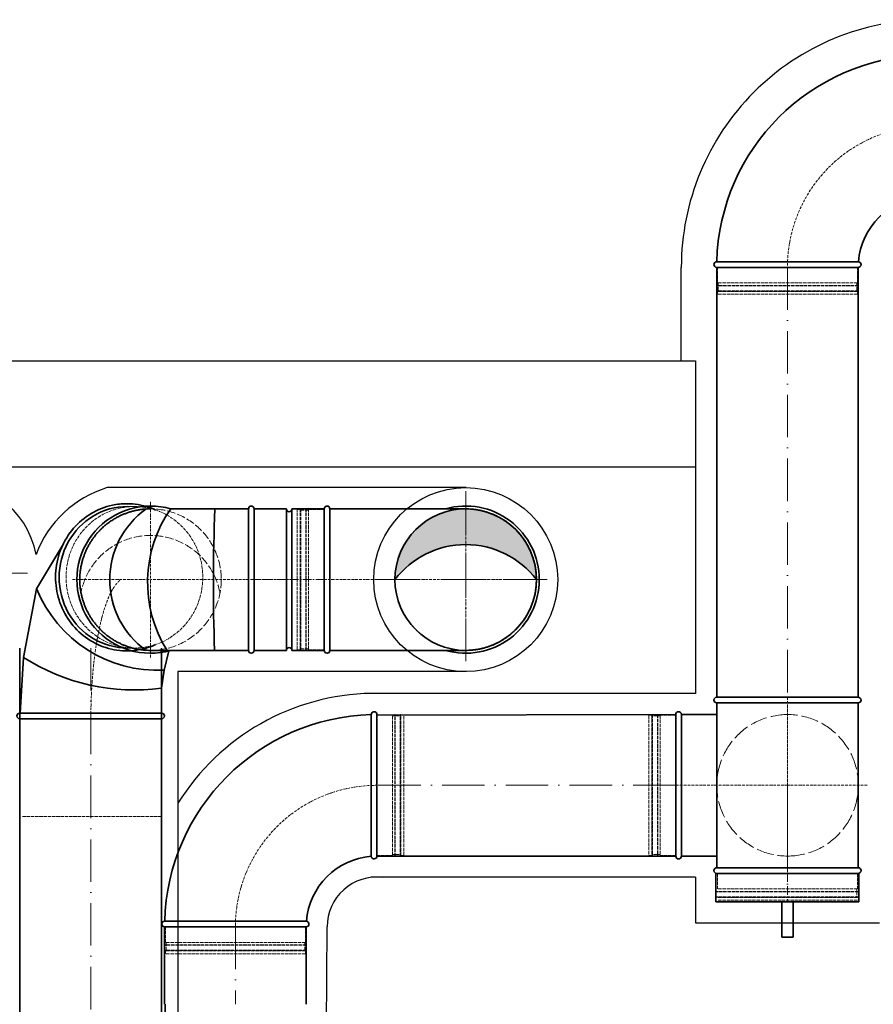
# Model space of a CAD drawing. Header units: millimetres. Extents: x 7400 to 85045, y 24168 to 123018.
# Tile 77 of 79: x 70875 to 72082, y 110037 to 111429. Entities that reach past the tile are written whole.
import ezdxf

# ---------------------------------------------------------------- set-up
doc = ezdxf.new("R2010")
doc.units = ezdxf.units.MM
doc.linetypes.add('ACAD_ISO02W100', pattern=[15, 12, -3])
doc.linetypes.add('ACAD_ISO10W100', pattern=[18, 12, -3, 0, -3])
for name, color, linetype, lineweight in [('VZT_01 SUP (PŘÍVOD) - OBRYS', 5, 'Continuous', 35), ('VZT_02 SUP (PŘÍVOD) - OSA', 5, 'ACAD_ISO10W100', 5), ('VZT_04 SUP (PŘÍVOD) - SKRYTÉ', 5, 'ACAD_ISO02W100', 5), ('VZT_06 ETA (ODVOD) - OSA', 6, 'ACAD_ISO10W100', 5), ('VZT_0D EHA (VÝFUK)', 14, 'Continuous', 35), ('VZT_13 EHA (VÝFUK) - OBRYS', 14, 'Continuous', 35), ('VZT_14 EHA (VÝFUK) - OSA', 14, 'ACAD_ISO10W100', 5), ('VZT_16 EHA (VÝFUK) - SKRYTÉ', 14, 'ACAD_ISO02W100', 5)]:
    doc.layers.add(name, color=color, linetype=linetype, lineweight=lineweight)
doc.layers.add('VZT_03 SUP (PŘÍVOD) - NETISK', color=8, linetype='ACAD_ISO02W100', lineweight=5, plot=False)
doc.layers.add('VZT_15 EHA (VÝFUK) - NETISK', color=8, linetype='ACAD_ISO02W100', lineweight=5, plot=False)
doc.layers.add('VZT_IZOLACE - TEPELNÁ', color=6, linetype='IZOLACE TEPELNA')
doc.styles.get("Standard").update_dxf_attribs({"font": 'arial.ttf'})
doc.linetypes.add('IZOLACE TEPELNA', pattern='A,12.7,-1.5,["T",Standard,S=2.54,R=0,X=0,Y=-1.27],-3', length=17.2)

msp = doc.modelspace()

# ---------------------------------------------------------------- hatches: boundary and pattern name
at = {"layer": 'VZT_01 SUP (PŘÍVOD) - OBRYS'}
h = msp.add_hatch(color=256, dxfattribs=at)
h.dxf.hatch_style = 1
h.paths.add_polyline_path([(71405.7, 110637.5, -0.233094), (71505.2, 110687), (71505.1, 110737.5, 0.412533)])
h.paths.add_polyline_path([(71505.7, 110737.5, 0.001435), (71505.1, 110737.5), (71505.2, 110687, -0.235167), (71605.7, 110637.5, 0.414214)])

# ---------------------------------------------------------------- linework, layer by layer
at = {"color": 8}
for p, q in [((70002.5, 110946.8), (71830.4, 110946.8)), ((69816.4, 110796.8), (71830.4, 110796.8))]:
    msp.add_line(p, q, dxfattribs=at)
at = {"layer": 'VZT_01 SUP (PŘÍVOD) - OBRYS'}
for p, q in [((71198.7, 110737.5), (71088.8, 110737.5)), ((71198.7, 110537.5), (71198.7, 110737.5)), ((71206.7, 110537.5), (71206.7, 110737.5)), ((71206.7, 110737.5), (71206.7, 110537.5)), ((71252.2, 110737.5), (71206.7, 110737.5)), ((71252.2, 110737.5), (71252.2, 110537.5)), ((71260.2, 110737.5), (71260.2, 110537.5)), ((71305.7, 110737.5), (71260.2, 110737.5)), ((71305.7, 110737.5), (71305.7, 110537.5)), ((71305.7, 110737.5), (71305.7, 110637.5)), ((71313.7, 110537.5), (71313.7, 110737.5)), ((71505.6, 110737.5), (71313.7, 110737.5)), ((70899.2, 110624.7), (70937.2, 110688.3)), ((71305.7, 110637.5), (71305.7, 110537.5)), ((70880.9, 110527.5), (70899.2, 110624.7)), ((71060.4, 110537.5), (71198.7, 110537.5)), ((71079.6, 110509.5), (71086, 110536.7)), ((71252.2, 110537.5), (71206.7, 110537.5)), ((71305.7, 110537.5), (71260.2, 110537.5)), ((71313.7, 110537.5), (71505.6, 110537.5)), ((70875.9, 110448.8), (70880.9, 110527.5)), ((71079.6, 110509.5), (71076, 110484.3)), ((71076, 110484.3), (71076, 110448.8)), ((71075.9, 110440.8), (70875.4, 110440.8))]:
    msp.add_line(p, q, dxfattribs=at)
for points in [[(70875.7, 109440.2), (70875.7, 110540.7)], [(71075.7, 109440.2), (71075.7, 110540.7)]]:
    msp.add_lwpolyline(points, dxfattribs=at)
msp.add_circle((71505.7, 110637.5), 100, dxfattribs=at)
for centre, radius, start, end in [((71060.2, 110637.5), 104, 90, 285.9424), ((71125.7, 110637.4), 123.1, 125.7699, 234.2301), ((71237.7, 110633.6), 181.6, 145.0996, 211.9552), ((71060.2, 110637.5), 104, 74.0576, 90), ((73700, 110630.9), 2550.9, 177.6053, 182.0986), ((71202.7, 110737.5), 4, 0, 180), ((71256.2, 110737.5), 4, 180, 0), ((71309.7, 110737.5), 4, 0, 180), ((71505.7, 110637.5), 104, 0, 105.9424), ((71505.7, 110561.3), 125.7, 37.2907, 142.7093), ((71505.7, 110637.5), 104, 254.0576, 0), ((71070.3, 110693.7), 184.4, 201.959, 272.8984), ((71202.7, 110537.5), 4, 180, 0), ((71256.2, 110537.5), 4, 0, 180), ((71309.7, 110537.5), 4, 180, 0), ((71036.9, 110769.9), 288.3, 237.2386, 277.784), ((70875.4, 110444.8), 4, 90.6817, 270), ((71075.9, 110444.8), 4, 270, 89.3183)]:
    msp.add_arc(centre, radius, start, end, dxfattribs=at)
at = {"layer": 'VZT_01 SUP (PŘÍVOD) - OBRYS', "extrusion": (-1.83902e-16, 1.34461e-31, -1)}
msp.add_ellipse((71027.7, 110640.8), major_axis=(0, -100), ratio=0.965926, start_param=0, end_param=3.141593, dxfattribs=at)
at = {"layer": 'VZT_01 SUP (PŘÍVOD) - OBRYS'}
for points, knots in [([(71067.3, 110545.7), (71062.6, 110543.5), (71057.7, 110541.7), (71042.3, 110537.5), (71031.5, 110536.3), (71010.1, 110537.6), (70999.5, 110540.1), (70979.6, 110548.2), (70970.3, 110554), (70953.8, 110568.2), (70946.7, 110576.7), (70935.4, 110595.6), (70931.3, 110606), (70926.3, 110627.5), (70925.5, 110638.8), (70927.4, 110660.9), (70930, 110671.8), (70938.5, 110692.2), (70944.4, 110701.7), (70958.7, 110718.3), (70967.1, 110725.4), (70985.7, 110736.4), (70995.9, 110740.4), (71013, 110744.1), (71019.8, 110744.8), (71026.7, 110744.8)], [2.725965, 2.725965, 2.725965, 2.725965, 2.880579, 2.880579, 3.199845, 3.199845, 3.518988, 3.518988, 3.838387, 3.838387, 4.158282, 4.158282, 4.478673, 4.478673, 4.799386, 4.799386, 5.120161, 5.120161, 5.440728, 5.440728, 5.760862, 5.760862, 6.080471, 6.080471, 6.283185, 6.283185, 6.283185, 6.283185]), ([(71060.3, 110737.5), (71058.8, 110737.5), (71057.2, 110737.4), (71054, 110737.3), (71052.4, 110737.2), (71049.1, 110736.9), (71047.5, 110736.7), (71044.2, 110736.2), (71042.5, 110735.9), (71039.2, 110735.2), (71037.6, 110734.9), (71034.3, 110734), (71032.7, 110733.6), (71029.5, 110732.6), (71028, 110732.1), (71025, 110731), (71023.5, 110730.4), (71020.6, 110729.3), (71019.2, 110728.6), (71016.3, 110727.3), (71014.8, 110726.5), (71011.9, 110725), (71010.5, 110724.2), (71007.6, 110722.4), (71006.2, 110721.5), (71003.4, 110719.7), (71002, 110718.7), (70999.3, 110716.7), (70998, 110715.7), (70995.5, 110713.6), (70994.2, 110712.5), (70991.9, 110710.4), (70990.7, 110709.3), (70988.5, 110707.1), (70987.4, 110705.9), (70985.3, 110703.6), (70984.2, 110702.3), (70982.1, 110699.8), (70981.1, 110698.5), (70979.1, 110695.8), (70978.1, 110694.4), (70976.2, 110691.6), (70975.3, 110690.2), (70973.6, 110687.3), (70972.8, 110685.9), (70971.3, 110683), (70970.5, 110681.5), (70969.2, 110678.6), (70968.5, 110677.2), (70967.3, 110674.3), (70966.8, 110672.8), (70965.7, 110669.8), (70965.2, 110668.3), (70964.2, 110665.1), (70963.8, 110663.5), (70962.9, 110660.3), (70962.6, 110658.6), (70961.9, 110655.3), (70961.6, 110653.7), (70961.1, 110650.4), (70960.9, 110648.7), (70960.6, 110645.4), (70960.5, 110643.8), (70960.4, 110640.6), (70960.3, 110639), (70960.3, 110637.5), (70960.3, 110635.9), (70960.4, 110634.4), (70960.5, 110631.1), (70960.6, 110629.5), (70960.9, 110626.2), (70961.1, 110624.6), (70961.6, 110621.3), (70961.9, 110619.6), (70962.6, 110616.3), (70962.9, 110614.7), (70963.8, 110611.4), (70964.2, 110609.8), (70965.2, 110606.7), (70965.7, 110605.1), (70966.8, 110602.1), (70967.3, 110600.6), (70968.5, 110597.8), (70969.2, 110596.3), (70970.5, 110593.4), (70971.3, 110592), (70972.8, 110589.1), (70973.6, 110587.6), (70975.3, 110584.7), (70976.2, 110583.3), (70978.1, 110580.5), (70979.1, 110579.1), (70981.1, 110576.5), (70982.1, 110575.2), (70984.2, 110572.6), (70985.3, 110571.4), (70987.4, 110569), (70988.5, 110567.9), (70990.7, 110565.7), (70991.9, 110564.6), (70994.2, 110562.4), (70995.5, 110561.4), (70998, 110559.3), (70999.3, 110558.2), (71002, 110556.2), (71003.4, 110555.3), (71006.2, 110553.4), (71007.6, 110552.5), (71010.5, 110550.8), (71011.9, 110550), (71014.8, 110548.4), (71016.3, 110547.7), (71019.2, 110546.3), (71020.6, 110545.7), (71023.5, 110544.5), (71025, 110543.9), (71028, 110542.8), (71029.5, 110542.3), (71032.7, 110541.4), (71034.3, 110540.9), (71037.6, 110540.1), (71039.2, 110539.7), (71042.5, 110539.1), (71044.2, 110538.8), (71047.5, 110538.3), (71049.1, 110538.1), (71052.4, 110537.8), (71054, 110537.7), (71057.2, 110537.5), (71058.8, 110537.5), (71060.3, 110537.5)], [-148.058014, -148.058014, -148.058014, -148.058014, -143.505913, -143.505913, -138.87378, -138.87378, -134.241647, -134.241647, -129.609514, -129.609514, -124.977381, -124.977381, -120.345248, -120.345248, -115.713115, -115.713115, -111.080982, -111.080982, -106.451331, -106.451331, -101.82168, -101.82168, -97.192029, -97.192029, -92.562378, -92.562378, -87.932727, -87.932727, -83.303076, -83.303076, -78.673425, -78.673425, -74.043774, -74.043774, -69.415617, -69.415617, -64.787461, -64.787461, -60.159305, -60.159305, -55.531148, -55.531148, -50.902992, -50.902992, -46.274836, -46.274836, -41.646679, -41.646679, -37.018523, -37.018523, -32.391208, -32.391208, -27.763892, -27.763892, -23.136577, -23.136577, -18.509262, -18.509262, -13.881946, -13.881946, -9.254631, -9.254631, -4.627315, -4.627315, 0, 0, 0, 4.627315, 4.627315, 9.254631, 9.254631, 13.881946, 13.881946, 18.509262, 18.509262, 23.136577, 23.136577, 27.763892, 27.763892, 32.391208, 32.391208, 37.018523, 37.018523, 41.646679, 41.646679, 46.274836, 46.274836, 50.902992, 50.902992, 55.531148, 55.531148, 60.159305, 60.159305, 64.787461, 64.787461, 69.415617, 69.415617, 74.043774, 74.043774, 78.673425, 78.673425, 83.303076, 83.303076, 87.932727, 87.932727, 92.562378, 92.562378, 97.192029, 97.192029, 101.82168, 101.82168, 106.451331, 106.451331, 111.080982, 111.080982, 115.713115, 115.713115, 120.345248, 120.345248, 124.977381, 124.977381, 129.609514, 129.609514, 134.241647, 134.241647, 138.87378, 138.87378, 143.505913, 143.505913, 148.058014, 148.058014, 148.058014, 148.058014]), ([(71026.7, 110744.8), (71037.4, 110744.8), (71048.1, 110743), (71061.3, 110738.5), (71064.4, 110737.3), (71067.3, 110735.9)], [0, 0, 0, 0, 0.3191357, 0.3191357, 0.4156273, 0.4156273, 0.4156273, 0.4156273]), ([(71505.6, 110537.5), (71507.2, 110537.5), (71508.7, 110537.5), (71511.9, 110537.7), (71513.5, 110537.8), (71516.8, 110538.1), (71518.5, 110538.3), (71521.8, 110538.8), (71523.4, 110539.1), (71526.7, 110539.7), (71528.4, 110540.1), (71531.6, 110540.9), (71533.2, 110541.4), (71536.4, 110542.3), (71537.9, 110542.8), (71541, 110543.9), (71542.4, 110544.5), (71545.3, 110545.7), (71546.7, 110546.3), (71549.6, 110547.7), (71551.1, 110548.4), (71554, 110550), (71555.5, 110550.8), (71558.3, 110552.5), (71559.8, 110553.4), (71562.6, 110555.3), (71563.9, 110556.2), (71566.6, 110558.2), (71567.9, 110559.3), (71570.5, 110561.4), (71571.7, 110562.4), (71574.1, 110564.6), (71575.2, 110565.7), (71577.4, 110567.9), (71578.5, 110569), (71580.7, 110571.4), (71581.7, 110572.6), (71583.8, 110575.2), (71584.9, 110576.5), (71586.8, 110579.1), (71587.8, 110580.5), (71589.7, 110583.3), (71590.6, 110584.7), (71592.3, 110587.6), (71593.1, 110589.1), (71594.7, 110592), (71595.4, 110593.4), (71596.8, 110596.3), (71597.4, 110597.8), (71598.6, 110600.6), (71599.2, 110602.1), (71600.2, 110605.1), (71600.8, 110606.7), (71601.7, 110609.8), (71602.2, 110611.4), (71603, 110614.7), (71603.4, 110616.3), (71604, 110619.6), (71604.3, 110621.3), (71604.8, 110624.6), (71605, 110626.2), (71605.3, 110629.5), (71605.4, 110631.1), (71605.6, 110634.4), (71605.6, 110635.9), (71605.6, 110637.5), (71605.6, 110639), (71605.6, 110640.6), (71605.4, 110643.8), (71605.3, 110645.4), (71605, 110648.7), (71604.8, 110650.4), (71604.3, 110653.7), (71604, 110655.3), (71603.4, 110658.6), (71603, 110660.3), (71602.2, 110663.5), (71601.7, 110665.1), (71600.8, 110668.3), (71600.2, 110669.8), (71599.2, 110672.8), (71598.6, 110674.3), (71597.4, 110677.2), (71596.8, 110678.6), (71595.4, 110681.5), (71594.7, 110683), (71593.1, 110685.9), (71592.3, 110687.3), (71590.6, 110690.2), (71589.7, 110691.6), (71587.8, 110694.4), (71586.8, 110695.8), (71584.9, 110698.5), (71583.8, 110699.8), (71581.7, 110702.3), (71580.7, 110703.6), (71578.5, 110705.9), (71577.4, 110707.1), (71575.2, 110709.3), (71574.1, 110710.4), (71571.7, 110712.5), (71570.5, 110713.6), (71567.9, 110715.7), (71566.6, 110716.7), (71563.9, 110718.7), (71562.6, 110719.7), (71559.8, 110721.5), (71558.3, 110722.4), (71555.5, 110724.2), (71554, 110725), (71551.1, 110726.5), (71549.6, 110727.3), (71546.7, 110728.6), (71545.3, 110729.3), (71542.4, 110730.4), (71541, 110731), (71537.9, 110732.1), (71536.4, 110732.6), (71533.2, 110733.6), (71531.6, 110734), (71528.4, 110734.9), (71526.7, 110735.2), (71523.4, 110735.9), (71521.8, 110736.2), (71518.5, 110736.7), (71516.8, 110736.9), (71513.5, 110737.2), (71511.9, 110737.3), (71508.7, 110737.4), (71507.2, 110737.5), (71505.6, 110737.5)], [-148.058014, -148.058014, -148.058014, -148.058014, -143.505913, -143.505913, -138.87378, -138.87378, -134.241647, -134.241647, -129.609514, -129.609514, -124.977381, -124.977381, -120.345248, -120.345248, -115.713115, -115.713115, -111.080982, -111.080982, -106.451331, -106.451331, -101.82168, -101.82168, -97.192029, -97.192029, -92.562378, -92.562378, -87.932727, -87.932727, -83.303076, -83.303076, -78.673425, -78.673425, -74.043774, -74.043774, -69.415617, -69.415617, -64.787461, -64.787461, -60.159305, -60.159305, -55.531148, -55.531148, -50.902992, -50.902992, -46.274836, -46.274836, -41.646679, -41.646679, -37.018523, -37.018523, -32.391208, -32.391208, -27.763892, -27.763892, -23.136577, -23.136577, -18.509262, -18.509262, -13.881946, -13.881946, -9.254631, -9.254631, -4.627315, -4.627315, 0, 0, 0, 4.627315, 4.627315, 9.254631, 9.254631, 13.881946, 13.881946, 18.509262, 18.509262, 23.136577, 23.136577, 27.763892, 27.763892, 32.391208, 32.391208, 37.018523, 37.018523, 41.646679, 41.646679, 46.274836, 46.274836, 50.902992, 50.902992, 55.531148, 55.531148, 60.159305, 60.159305, 64.787461, 64.787461, 69.415617, 69.415617, 74.043774, 74.043774, 78.673425, 78.673425, 83.303076, 83.303076, 87.932727, 87.932727, 92.562378, 92.562378, 97.192029, 97.192029, 101.82168, 101.82168, 106.451331, 106.451331, 111.080982, 111.080982, 115.713115, 115.713115, 120.345248, 120.345248, 124.977381, 124.977381, 129.609514, 129.609514, 134.241647, 134.241647, 138.87378, 138.87378, 143.505913, 143.505913, 148.058014, 148.058014, 148.058014, 148.058014]), ([(71076, 110448.8), (71076, 110448.8), (71075.8, 110448.8), (71073.8, 110448.8), (71069.8, 110448.8), (71057.2, 110448.8), (71048.8, 110448.8), (71028.4, 110448.8), (71016.8, 110448.8), (70991.8, 110448.8), (70978.8, 110448.8), (70953, 110448.8), (70940.4, 110448.8), (70917.5, 110448.8), (70907.3, 110448.8), (70890.6, 110448.8), (70884.4, 110448.8), (70880.1, 110448.8), (70879.7, 110448.8), (70875.4, 110448.8)], [183.938985, 183.938985, 183.938985, 183.938985, 195.393508, 195.393508, 234.551342, 234.551342, 273.721472, 273.721472, 312.806301, 312.806301, 351.735982, 351.735982, 390.710875, 390.710875, 429.832624, 429.832624, 468.991563, 468.991563, 473.053633, 473.053633, 473.053633, 473.053633])]:
    msp.add_open_spline(points, degree=3, knots=knots, dxfattribs=at)
for points in [[(71505.6, 110737.5), (71505.6, 110737.5), (71505.6, 110737.5), (71505.6, 110737.5)], [(71060.3, 110537.5), (71060.3, 110537.5), (71060.4, 110537.5), (71060.4, 110537.5)], [(71505.6, 110537.5), (71505.6, 110537.5), (71505.6, 110537.5), (71505.6, 110537.5)]]:
    msp.add_open_spline(points, degree=3, dxfattribs=at)
at = {"layer": 'VZT_02 SUP (PŘÍVOD) - OSA', "ltscale": 0.3}
for p in [(71060.2, 110747.5), (70950.2, 110637.5), (71060.2, 110527.5), (71260.2, 110637.5)]:
    msp.add_line(p, (71060.2, 110637.5), dxfattribs=at)
at = {"layer": 'VZT_02 SUP (PŘÍVOD) - OSA', "ltscale": 5}
for points in [[(71505.7, 110762.5), (71505.7, 110512.5)], [(71380.7, 110637.5), (71630.7, 110637.5)], [(70975.7, 110540.7), (70975.7, 109440.2)]]:
    msp.add_lwpolyline(points, dxfattribs=at)
at = {"layer": 'VZT_02 SUP (PŘÍVOD) - OSA', "ltscale": 0.3}
for points in [[(71505.7, 110747.5), (71505.7, 110527.5)], [(71305.7, 110637.5), (71619.7, 110637.5)]]:
    msp.add_lwpolyline(points, dxfattribs=at)
at = {"layer": 'VZT_02 SUP (PŘÍVOD) - OSA'}
msp.add_lwpolyline([(71305.7, 110637.5), (71206.7, 110637.5)], dxfattribs=at)
at = {"layer": 'VZT_02 SUP (PŘÍVOD) - OSA', "ltscale": 0.3}
msp.add_open_spline([(70976, 110447.9), (70976, 110455), (70976.2, 110462), (70976.8, 110478.4), (70977.3, 110487.6), (70978.2, 110499.5), (70978.4, 110502.3), (70978.9, 110508), (70979.2, 110510.9), (70979.8, 110516.6), (70980.1, 110519.4), (70981, 110527.7), (70981.7, 110533.1), (70983.3, 110543.7), (70984.1, 110548.8), (70985.3, 110555.4), (70985.5, 110557), (70986, 110559.2), (70986.1, 110559.8), (70986.3, 110561.1), (70986.5, 110561.7), (70986.8, 110563.6), (70987.1, 110564.8), (70987.8, 110568.5), (70988.4, 110570.9), (70990, 110577.9), (70991.1, 110582.4), (70993.4, 110590.9), (70994.6, 110594.9), (70996.1, 110599.3), (70996.3, 110599.9), (70996.6, 110600.8), (70996.7, 110601.1), (70996.9, 110601.7), (70997, 110601.9), (70997.1, 110602.3), (70997.2, 110602.4), (70997.3, 110602.6), (70997.3, 110602.7), (70997.4, 110603), (70997.5, 110603.2), (70997.7, 110603.8), (70997.8, 110604.2), (70998.3, 110605.5), (70998.6, 110606.2), (70999.4, 110608.5), (70999.9, 110609.8), (71001.3, 110613.2), (71002.1, 110615), (71003.6, 110618.3), (71004.4, 110619.8), (71006, 110622.8), (71006.9, 110624.2), (71008.2, 110626.1), (71008.4, 110626.5), (71009.3, 110627.7), (71009.8, 110628.6), (71010.6, 110629.6), (71010.7, 110629.8), (71010.9, 110630), (71011, 110630.1), (71011, 110630.2), (71011.1, 110630.2), (71011.2, 110630.4), (71011.3, 110630.5), (71011.5, 110630.8), (71011.7, 110631), (71012.2, 110631.6), (71012.5, 110632), (71013.3, 110633), (71013.9, 110633.6), (71015, 110634.7), (71015.6, 110635.3), (71016.4, 110636), (71016.5, 110636), (71016.7, 110636.2), (71016.7, 110636.3), (71016.9, 110636.4), (71017, 110636.5), (71017.2, 110636.7), (71017.4, 110636.8), (71017.8, 110637.1), (71018, 110637.3), (71018.3, 110637.5)], degree=3, knots=[4.747811, 4.747811, 4.747811, 4.747811, 4.854219, 4.854219, 4.995298, 4.995298, 5.040047, 5.040047, 5.085569, 5.085569, 5.131091, 5.131091, 5.222134, 5.222134, 5.312799, 5.312799, 5.34191, 5.34191, 5.353649, 5.353649, 5.365388, 5.365388, 5.388867, 5.388867, 5.435825, 5.435825, 5.529739, 5.529739, 5.623654, 5.623654, 5.636897, 5.636897, 5.645464, 5.645464, 5.651373, 5.651373, 5.653636, 5.653636, 5.6559, 5.6559, 5.660427, 5.660427, 5.669481, 5.669481, 5.687589, 5.687589, 5.723805, 5.723805, 5.782998, 5.782998, 5.84219, 5.84219, 5.901383, 5.901383, 5.916649, 5.916649, 5.947182, 5.947182, 5.95261, 5.95261, 5.954889, 5.954889, 5.957168, 5.957168, 5.961725, 5.961725, 5.97084, 5.97084, 5.98907, 5.98907, 6.02553, 6.02553, 6.06199, 6.06199, 6.066793, 6.066793, 6.071712, 6.071712, 6.076631, 6.076631, 6.086469, 6.086469, 6.100499, 6.100499, 6.100499, 6.100499], dxfattribs=at)
at = {"layer": 'VZT_03 SUP (PŘÍVOD) - NETISK', "ltscale": 0.4}
for p, q in [((71027.7, 110740.8), (71037.5, 110740.8)), ((71272.2, 110637.5), (71272.2, 110737.5)), ((71272.2, 110737.5), (71272.7, 110737.5)), ((71272.7, 110637.5), (71272.7, 110737.5)), ((71279.7, 110637.5), (71279.7, 110737.5)), ((71279.7, 110737.5), (71280.2, 110737.5)), ((71280.2, 110637.5), (71280.2, 110737.5)), ((71267.7, 110637.5), (71267.7, 110736.5)), ((71267.7, 110736.5), (71271.7, 110736.5)), ((71271.7, 110637.5), (71271.7, 110736.5)), ((71271.7, 110735.5), (71272.2, 110735.5)), ((71272.7, 110735.5), (71279.7, 110735.5)), ((71280.2, 110735.5), (71283.7, 110735.5)), ((71283.7, 110637.5), (71283.7, 110736.5)), ((71283.7, 110736.5), (71305.7, 110736.5)), ((71267.7, 110538.5), (71267.7, 110637.5)), ((71271.7, 110538.5), (71271.7, 110637.5)), ((71272.2, 110537.5), (71272.2, 110637.5)), ((71272.7, 110537.5), (71272.7, 110637.5)), ((71279.7, 110537.5), (71279.7, 110637.5)), ((71280.2, 110537.5), (71280.2, 110637.5)), ((71283.7, 110538.5), (71283.7, 110637.5)), ((71027.7, 110540.8), (71037.5, 110540.8)), ((71267.7, 110538.5), (71271.7, 110538.5)), ((71271.7, 110539.5), (71272.2, 110539.5)), ((71272.2, 110537.5), (71272.7, 110537.5)), ((71272.7, 110539.5), (71279.7, 110539.5)), ((71279.7, 110537.5), (71280.2, 110537.5)), ((71280.2, 110539.5), (71283.7, 110539.5)), ((71283.7, 110538.5), (71305.7, 110538.5)), ((71075.9, 110302.8), (70879.3, 110302.8))]:
    msp.add_line(p, q, dxfattribs=at)
at = {"layer": 'VZT_03 SUP (PŘÍVOD) - NETISK', "ltscale": 0.4, "extrusion": (-1.83902e-16, 1.35129e-31, -1)}
msp.add_ellipse((71037.5, 110640.8), major_axis=(0, -100), ratio=0.965926, start_param=-1.570796, end_param=4.712389, dxfattribs=at)
at = {"layer": 'VZT_04 SUP (PŘÍVOD) - SKRYTÉ'}
msp.add_circle((71060.2, 110637.5), 100, dxfattribs=at)
msp.add_arc((71060.2, 110600), 100, 10.8069, 169.1931, dxfattribs=at)
at = {"layer": 'VZT_04 SUP (PŘÍVOD) - SKRYTÉ', "ltscale": 0.1}
msp.add_open_spline([(71505.8, 110537.5), (71504.3, 110537.5), (71502.7, 110537.5), (71499.5, 110537.7), (71497.9, 110537.8), (71494.6, 110538.1), (71493, 110538.3), (71489.7, 110538.8), (71488, 110539.1), (71484.7, 110539.7), (71483.1, 110540.1), (71479.8, 110540.9), (71478.2, 110541.4), (71475, 110542.3), (71473.5, 110542.8), (71470.5, 110543.9), (71469, 110544.5), (71466.1, 110545.7), (71464.7, 110546.3), (71461.8, 110547.7), (71460.3, 110548.4), (71457.4, 110550), (71456, 110550.8), (71453.1, 110552.5), (71451.7, 110553.4), (71448.9, 110555.3), (71447.5, 110556.2), (71444.8, 110558.2), (71443.5, 110559.3), (71441, 110561.4), (71439.7, 110562.4), (71437.3, 110564.6), (71436.2, 110565.7), (71434, 110567.9), (71432.9, 110569), (71430.8, 110571.4), (71429.7, 110572.6), (71427.6, 110575.2), (71426.6, 110576.5), (71424.6, 110579.1), (71423.6, 110580.5), (71421.7, 110583.3), (71420.8, 110584.7), (71419.1, 110587.6), (71418.3, 110589.1), (71416.8, 110592), (71416, 110593.4), (71414.7, 110596.3), (71414, 110597.8), (71412.8, 110600.6), (71412.3, 110602.1), (71411.2, 110605.1), (71410.7, 110606.7), (71409.7, 110609.8), (71409.3, 110611.4), (71408.4, 110614.7), (71408.1, 110616.3), (71407.4, 110619.6), (71407.1, 110621.3), (71406.6, 110624.6), (71406.4, 110626.2), (71406.1, 110629.5), (71406, 110631.1), (71405.9, 110634.4), (71405.8, 110635.9), (71405.8, 110637.5), (71405.8, 110639), (71405.9, 110640.6), (71406, 110643.8), (71406.1, 110645.4), (71406.4, 110648.7), (71406.6, 110650.4), (71407.1, 110653.7), (71407.4, 110655.3), (71408.1, 110658.6), (71408.4, 110660.3), (71409.3, 110663.5), (71409.7, 110665.1), (71410.7, 110668.3), (71411.2, 110669.8), (71412.3, 110672.8), (71412.8, 110674.3), (71414, 110677.2), (71414.7, 110678.6), (71416, 110681.5), (71416.8, 110683), (71418.3, 110685.9), (71419.1, 110687.3), (71420.8, 110690.2), (71421.7, 110691.6), (71423.6, 110694.4), (71424.6, 110695.8), (71426.6, 110698.5), (71427.6, 110699.8), (71429.7, 110702.3), (71430.8, 110703.6), (71432.9, 110705.9), (71434, 110707.1), (71436.2, 110709.3), (71437.3, 110710.4), (71439.7, 110712.5), (71441, 110713.6), (71443.5, 110715.7), (71444.8, 110716.7), (71447.5, 110718.7), (71448.9, 110719.7), (71451.7, 110721.5), (71453.1, 110722.4), (71456, 110724.2), (71457.4, 110725), (71460.3, 110726.5), (71461.8, 110727.3), (71464.7, 110728.6), (71466.1, 110729.3), (71469, 110730.4), (71470.5, 110731), (71473.5, 110732.1), (71475, 110732.6), (71478.2, 110733.6), (71479.8, 110734), (71483.1, 110734.9), (71484.7, 110735.2), (71488, 110735.9), (71489.7, 110736.2), (71493, 110736.7), (71494.6, 110736.9), (71497.9, 110737.2), (71499.5, 110737.3), (71502.7, 110737.4), (71504.3, 110737.5), (71505.8, 110737.5)], degree=3, knots=[-148.058014, -148.058014, -148.058014, -148.058014, -143.505913, -143.505913, -138.87378, -138.87378, -134.241647, -134.241647, -129.609514, -129.609514, -124.977381, -124.977381, -120.345248, -120.345248, -115.713115, -115.713115, -111.080982, -111.080982, -106.451331, -106.451331, -101.82168, -101.82168, -97.192029, -97.192029, -92.562378, -92.562378, -87.932727, -87.932727, -83.303076, -83.303076, -78.673425, -78.673425, -74.043774, -74.043774, -69.415617, -69.415617, -64.787461, -64.787461, -60.159305, -60.159305, -55.531148, -55.531148, -50.902992, -50.902992, -46.274836, -46.274836, -41.646679, -41.646679, -37.018523, -37.018523, -32.391208, -32.391208, -27.763892, -27.763892, -23.136577, -23.136577, -18.509262, -18.509262, -13.881946, -13.881946, -9.254631, -9.254631, -4.627315, -4.627315, 0, 0, 0, 4.627315, 4.627315, 9.254631, 9.254631, 13.881946, 13.881946, 18.509262, 18.509262, 23.136577, 23.136577, 27.763892, 27.763892, 32.391208, 32.391208, 37.018523, 37.018523, 41.646679, 41.646679, 46.274836, 46.274836, 50.902992, 50.902992, 55.531148, 55.531148, 60.159305, 60.159305, 64.787461, 64.787461, 69.415617, 69.415617, 74.043774, 74.043774, 78.673425, 78.673425, 83.303076, 83.303076, 87.932727, 87.932727, 92.562378, 92.562378, 97.192029, 97.192029, 101.82168, 101.82168, 106.451331, 106.451331, 111.080982, 111.080982, 115.713115, 115.713115, 120.345248, 120.345248, 124.977381, 124.977381, 129.609514, 129.609514, 134.241647, 134.241647, 138.87378, 138.87378, 143.505913, 143.505913, 148.058014, 148.058014, 148.058014, 148.058014], dxfattribs=at)
at = {"layer": 'VZT_06 ETA (ODVOD) - OSA', "ltscale": 5}
msp.add_lwpolyline([(70646.3, 110646.8), (70896.3, 110646.8)], dxfattribs=at)
at = {"layer": 'VZT_06 ETA (ODVOD) - OSA', "ltscale": 0.3}
msp.add_lwpolyline([(70661.3, 110646.6), (70881.3, 110646.6)], dxfattribs=at)
at = {"layer": 'VZT_0D EHA (VÝFUK)'}
for p, q in [((71952.4, 110182.3), (71952.4, 110132.3)), ((71968.4, 110132.3), (71968.4, 110182.3)), ((71952.4, 110132.3), (71968.4, 110132.3))]:
    msp.add_line(p, q, dxfattribs=at)
at = {"layer": 'VZT_13 EHA (VÝFUK) - OBRYS'}
for p, q in [((71960.5, 111086.8), (71860.4, 111086.8)), ((71860.4, 111078.8), (72060.4, 111078.8)), ((71860.4, 110471.3), (72060.4, 110471.3)), ((72060.4, 110463.3), (71860.4, 110463.3)), ((71860.4, 110463.3), (71860.4, 110446.8)), ((72060.4, 110463.3), (72060.4, 110230.3)), ((71372.2, 110346.7), (71372.2, 110446.8)), ((71380.2, 110246.8), (71380.2, 110446.8)), ((71380.2, 110445.8), (71802.6, 110446.8)), ((71802.6, 110446.8), (71802.6, 110246.8)), ((71810.6, 110446.8), (71860.4, 110446.8)), ((71860.4, 110246.8), (71860.4, 110446.8)), ((71810.6, 110346.8), (71810.6, 110246.8)), ((71380.1, 110246.8), (71802.6, 110246.8)), ((71810.6, 110246.8), (71860.4, 110246.8)), ((71860.4, 110246.8), (71860.4, 110230.3)), ((72061.4, 110222.3), (71859.4, 110222.3)), ((71859.4, 110222.3), (71859.4, 110182.3)), ((71860.4, 110230.3), (72060.4, 110230.3)), ((72060.4, 110222.3), (71860.4, 110222.3)), ((72061.4, 110222.3), (72061.4, 110182.3)), ((72061.4, 110182.3), (71859.4, 110182.3)), ((71180.2, 110154.8), (71080.2, 110154.8)), ((71180.2, 110154.8), (71080.2, 110154.8)), ((71080.2, 110146.8), (71280.2, 110146.8)), ((71080.2, 110146.8), (71280.2, 110146.8))]:
    msp.add_line(p, q, dxfattribs=at)
for points in [[(71860.4, 110471.1), (71860.4, 111078.8)], [(72060.4, 110471.1), (72060.4, 111078.8)], [(71081.1, 109440), (71081.1, 110037.3)]]:
    msp.add_lwpolyline(points, dxfattribs=at)
at = {"layer": 'VZT_13 EHA (VÝFUK) - OBRYS', "elevation": 0}
for points in [[(71080.2, 110037.3), (71080.2, 110146.8)], [(71280.2, 110037.3), (71280.2, 110146.8)]]:
    msp.add_lwpolyline(points, dxfattribs=at)
at = {"layer": 'VZT_13 EHA (VÝFUK) - OBRYS'}
for centre, radius, start, end in [((72160.4, 111078.8), 300, 91.5281, 178.4719), ((72160.4, 111078.8), 100, 94.5812, 175.4188), ((71860.4, 111082.8), 4, 90, 270), ((72060.4, 111082.8), 4, 270, 85.4188), ((71860.4, 110467.3), 4, 90, 270), ((72060.4, 110467.3), 4, 270, 90), ((71380.2, 110146.8), 300, 91.5281, 178.4719), ((71376.2, 110446.8), 4, 0, 180), ((71806.6, 110446.8), 4, 4.5812, 180), ((71380.2, 110146.8), 100, 94.5812, 175.4188), ((71376.2, 110246.8), 4, 184.5812, 0), ((71806.6, 110246.8), 4, 180, 0), ((71860.4, 110226.3), 4, 90, 270), ((72060.4, 110226.3), 4, 270, 90), ((71080.2, 110150.8), 4, 90, 270), ((71080.2, 110150.8), 4, 90, 270), ((71280.2, 110150.8), 4, 270, 85.4188), ((71280.2, 110150.8), 4, 270, 85.4188)]:
    msp.add_arc(centre, radius, start, end, dxfattribs=at)
for points, knots in [([(71960.5, 111086.8), (71973.1, 111086.8), (71985.6, 111086.8), (72009.5, 111086.8), (72020.6, 111086.8), (72039.4, 111086.8), (72047, 111086.8), (72057.5, 111086.8), (72060.4, 111086.8), (72060.7, 111086.8), (72060.7, 111086.8), (72060.7, 111086.8)], [157.533456, 157.533456, 157.533456, 157.533456, 195.393508, 195.393508, 234.551342, 234.551342, 273.721472, 273.721472, 312.806301, 312.806301, 315.294186, 315.294186, 315.294186, 315.294186]), ([(71810.6, 110447.1), (71810.6, 110447.1), (71810.6, 110444.9), (71810.6, 110435.9), (71810.6, 110429), (71810.6, 110411.2), (71810.6, 110400.5), (71810.6, 110376.8), (71810.6, 110363.9), (71810.6, 110349.5), (71810.6, 110348.2), (71810.6, 110346.8)], [315.294186, 315.294186, 315.294186, 315.294186, 351.735982, 351.735982, 390.710875, 390.710875, 429.832624, 429.832624, 468.991563, 468.991563, 473.053633, 473.053633, 473.053633, 473.053633]), ([(71372.2, 110246.4), (71372.2, 110246.4), (71372.2, 110248.7), (71372.2, 110257.6), (71372.2, 110264.6), (71372.2, 110282.3), (71372.2, 110293), (71372.2, 110316.8), (71372.2, 110329.6), (71372.2, 110344), (71372.2, 110345.3), (71372.2, 110346.7)], [315.294186, 315.294186, 315.294186, 315.294186, 351.735982, 351.735982, 390.710875, 390.710875, 429.832624, 429.832624, 468.991563, 468.991563, 473.053633, 473.053633, 473.053633, 473.053633]), ([(71180.2, 110154.8), (71192.8, 110154.8), (71205.4, 110154.8), (71229.2, 110154.8), (71240.3, 110154.8), (71259.2, 110154.8), (71266.7, 110154.7), (71277.2, 110154.7), (71280.1, 110154.7), (71280.5, 110154.7), (71280.5, 110154.7), (71280.5, 110154.7)], [157.533456, 157.533456, 157.533456, 157.533456, 195.393508, 195.393508, 234.551342, 234.551342, 273.721472, 273.721472, 312.806301, 312.806301, 315.294186, 315.294186, 315.294186, 315.294186]), ([(71180.2, 110154.8), (71192.8, 110154.8), (71205.4, 110154.8), (71229.2, 110154.8), (71240.3, 110154.8), (71259.2, 110154.8), (71266.7, 110154.7), (71277.2, 110154.7), (71280.1, 110154.7), (71280.5, 110154.7), (71280.5, 110154.7), (71280.5, 110154.7)], [157.533456, 157.533456, 157.533456, 157.533456, 195.393508, 195.393508, 234.551342, 234.551342, 273.721472, 273.721472, 312.806301, 312.806301, 315.294186, 315.294186, 315.294186, 315.294186])]:
    msp.add_open_spline(points, degree=3, knots=knots, dxfattribs=at)
at = {"layer": 'VZT_14 EHA (VÝFUK) - OSA', "ltscale": 0.3}
for p, q in [((71960.4, 110471.3), (71960.4, 110222.3)), ((71960.6, 110459.3), (71960.6, 110346.8)), ((71960.6, 110346.8), (71760.6, 110346.8)), ((71960.6, 110346.8), (71960.6, 110234.3)), ((72073.1, 110346.8), (71960.6, 110346.8))]:
    msp.add_line(p, q, dxfattribs=at)
at = {"layer": 'VZT_14 EHA (VÝFUK) - OSA', "ltscale": 5}
msp.add_line((71802.6, 110346.8), (71380.1, 110346.8), dxfattribs=at)
at = {"layer": 'VZT_14 EHA (VÝFUK) - OSA', "ltscale": 0.3}
for points in [[(72160.4, 111278.8), (72160.4, 111278.8, 0.414214), (71960.4, 111078.8), (71960.4, 111078.8)], [(71380.2, 110346.8), (71380.2, 110346.8, 0.414214), (71180.2, 110146.8), (71180.2, 110146.8)]]:
    msp.add_lwpolyline(points, format="xyb", dxfattribs=at)
at = {"layer": 'VZT_14 EHA (VÝFUK) - OSA', "ltscale": 5}
msp.add_lwpolyline([(71960.4, 111078.8), (71960.4, 110471.1)], dxfattribs=at)
at = {"layer": 'VZT_14 EHA (VÝFUK) - OSA'}
msp.add_lwpolyline([(71960.4, 110222.3), (71960.4, 110182.3)], dxfattribs=at)
at = {"layer": 'VZT_14 EHA (VÝFUK) - OSA', "ltscale": 5, "elevation": 0}
msp.add_lwpolyline([(71180.2, 110146.8), (71180.2, 110037.3)], dxfattribs=at)
at = {"layer": 'VZT_15 EHA (VÝFUK) - NETISK', "ltscale": 0.4}
for p, q in [((71861.4, 111056.8), (71861.4, 111078.8)), ((72059.4, 111056.8), (72059.4, 111078.8)), ((72060.4, 111053.3), (71860.4, 111053.3)), ((71860.4, 111052.8), (71860.4, 111053.3)), ((72060.4, 111052.8), (71860.4, 111052.8)), ((72060.4, 111045.8), (71860.4, 111045.8)), ((71860.4, 111045.3), (71860.4, 111045.8)), ((72060.4, 111045.3), (71860.4, 111045.3)), ((72059.4, 111056.8), (71861.4, 111056.8)), ((72059.4, 111044.8), (71861.4, 111044.8)), ((71861.4, 111040.8), (71861.4, 111044.8)), ((71862.4, 111053.3), (71862.4, 111056.8)), ((71862.4, 111045.8), (71862.4, 111052.8)), ((71862.4, 111044.8), (71862.4, 111045.3)), ((72058.4, 111053.3), (72058.4, 111056.8)), ((72058.4, 111045.8), (72058.4, 111052.8)), ((72058.4, 111044.8), (72058.4, 111045.3)), ((72059.4, 111040.8), (72059.4, 111044.8)), ((72060.4, 111052.8), (72060.4, 111053.3)), ((72060.4, 111045.3), (72060.4, 111045.8)), ((72059.4, 111040.8), (71861.4, 111040.8)), ((71380.2, 110445.8), (71402.2, 110445.8)), ((71402.2, 110247.8), (71402.2, 110445.8)), ((71402.2, 110444.8), (71405.7, 110444.8)), ((71405.7, 110246.8), (71405.7, 110446.8)), ((71405.7, 110446.8), (71406.2, 110446.8)), ((71406.2, 110246.8), (71406.2, 110446.8)), ((71406.2, 110444.8), (71413.2, 110444.8)), ((71413.2, 110246.8), (71413.2, 110446.8)), ((71413.2, 110446.8), (71413.7, 110446.8)), ((71413.7, 110246.8), (71413.7, 110446.8)), ((71413.7, 110444.8), (71414.2, 110444.8)), ((71414.2, 110247.8), (71414.2, 110445.8)), ((71414.2, 110445.8), (71418.2, 110445.8)), ((71418.2, 110247.8), (71418.2, 110445.8)), ((71764.6, 110445.8), (71764.6, 110247.8)), ((71768.6, 110445.8), (71764.6, 110445.8)), ((71768.6, 110445.8), (71768.6, 110247.8)), ((71769.1, 110444.8), (71768.6, 110444.8)), ((71769.1, 110446.8), (71769.1, 110246.8)), ((71769.6, 110446.8), (71769.1, 110446.8)), ((71769.6, 110446.8), (71769.6, 110246.8)), ((71776.6, 110444.8), (71769.6, 110444.8)), ((71776.6, 110446.8), (71776.6, 110246.8)), ((71777.1, 110446.8), (71776.6, 110446.8)), ((71777.1, 110446.8), (71777.1, 110246.8)), ((71780.6, 110444.8), (71777.1, 110444.8)), ((71780.6, 110445.8), (71780.6, 110247.8)), ((71802.6, 110445.8), (71780.6, 110445.8)), ((71380.2, 110247.8), (71402.2, 110247.8)), ((71380.2, 110247.8), (71402.2, 110247.8)), ((71402.2, 110248.8), (71405.7, 110248.8)), ((71402.2, 110248.8), (71405.7, 110248.8)), ((71405.7, 110246.8), (71406.2, 110246.8)), ((71405.7, 110246.8), (71406.2, 110246.8)), ((71406.2, 110248.8), (71413.2, 110248.8)), ((71406.2, 110248.8), (71413.2, 110248.8)), ((71413.2, 110246.8), (71413.7, 110246.8)), ((71413.2, 110246.8), (71413.7, 110246.8)), ((71413.7, 110248.8), (71414.2, 110248.8)), ((71413.7, 110248.8), (71414.2, 110248.8)), ((71414.2, 110247.8), (71418.2, 110247.8)), ((71414.2, 110247.8), (71418.2, 110247.8)), ((71768.6, 110247.8), (71764.6, 110247.8)), ((71769.1, 110248.8), (71768.6, 110248.8)), ((71769.6, 110246.8), (71769.1, 110246.8)), ((71776.6, 110248.8), (71769.6, 110248.8)), ((71777.1, 110246.8), (71776.6, 110246.8)), ((71780.6, 110248.8), (71777.1, 110248.8)), ((71802.6, 110247.8), (71780.6, 110247.8)), ((71861.4, 110222.3), (71861.4, 110200.3)), ((72059.4, 110222.3), (72059.4, 110200.3)), ((72060.4, 110196.8), (71860.4, 110196.8)), ((72060.4, 110196.3), (71860.4, 110196.3)), ((72059.4, 110200.3), (71861.4, 110200.3)), ((72058.4, 110200.3), (72058.4, 110196.8)), ((72058.4, 110196.3), (72058.4, 110189.3)), ((72060.4, 110196.8), (72060.4, 110196.3)), ((72060.4, 110189.3), (71860.4, 110189.3)), ((72060.4, 110188.8), (71860.4, 110188.8)), ((72059.4, 110188.3), (71861.4, 110188.3)), ((72059.4, 110184.3), (71861.4, 110184.3)), ((71081.2, 110124.8), (71081.2, 110146.8)), ((71081.2, 110124.8), (71081.2, 110146.8)), ((71279.2, 110124.8), (71279.2, 110146.8)), ((71279.2, 110124.8), (71279.2, 110146.8)), ((71279.2, 110124.8), (71081.2, 110124.8)), ((71279.2, 110124.8), (71081.2, 110124.8)), ((71082.2, 110121.3), (71082.2, 110124.8)), ((71082.2, 110121.3), (71082.2, 110124.8)), ((71278.2, 110121.3), (71278.2, 110124.8)), ((71278.2, 110121.3), (71278.2, 110124.8)), ((71280.2, 110121.3), (71080.2, 110121.3)), ((71080.2, 110120.8), (71080.2, 110121.3)), ((71280.2, 110121.3), (71080.2, 110121.3)), ((71080.2, 110120.8), (71080.2, 110121.3)), ((71280.2, 110120.8), (71080.2, 110120.8)), ((71280.2, 110120.8), (71080.2, 110120.8)), ((71280.2, 110113.8), (71080.2, 110113.8)), ((71080.2, 110113.3), (71080.2, 110113.8)), ((71280.2, 110113.8), (71080.2, 110113.8)), ((71080.2, 110113.3), (71080.2, 110113.8)), ((71280.2, 110113.3), (71080.2, 110113.3)), ((71280.2, 110113.3), (71080.2, 110113.3)), ((71279.2, 110112.8), (71081.2, 110112.8)), ((71081.2, 110108.8), (71081.2, 110112.8)), ((71279.2, 110112.8), (71081.2, 110112.8)), ((71081.2, 110108.8), (71081.2, 110112.8)), ((71082.2, 110113.8), (71082.2, 110120.8)), ((71082.2, 110113.8), (71082.2, 110120.8)), ((71082.2, 110112.8), (71082.2, 110113.3)), ((71082.2, 110112.8), (71082.2, 110113.3)), ((71278.2, 110113.8), (71278.2, 110120.8)), ((71278.2, 110113.8), (71278.2, 110120.8)), ((71278.2, 110112.8), (71278.2, 110113.3)), ((71278.2, 110112.8), (71278.2, 110113.3)), ((71279.2, 110108.8), (71279.2, 110112.8)), ((71279.2, 110108.8), (71279.2, 110112.8)), ((71280.2, 110120.8), (71280.2, 110121.3)), ((71280.2, 110120.8), (71280.2, 110121.3)), ((71280.2, 110113.3), (71280.2, 110113.8)), ((71280.2, 110113.3), (71280.2, 110113.8)), ((71279.2, 110108.8), (71081.2, 110108.8)), ((71279.2, 110108.8), (71081.2, 110108.8))]:
    msp.add_line(p, q, dxfattribs=at)
at = {"layer": 'VZT_16 EHA (VÝFUK) - SKRYTÉ', "ltscale": 2}
for start, end in [(90, 270), (270, 90)]:
    msp.add_arc((71960.6, 110346.8), 100, start, end, dxfattribs=at)
at = {"layer": 'VZT_IZOLACE - TEPELNÁ', "ltscale": 10}
for p, q in [((71810.4, 110946.8), (71810.4, 111078.8)), ((71830.4, 110216.8), (71830.4, 110182.3)), ((71830.4, 110182.3), (71830.4, 110152.3))]:
    msp.add_line(p, q, dxfattribs=at)
at = {"layer": 'VZT_IZOLACE - TEPELNÁ', "ltscale": 0.5}
for p, q in [((71830.4, 110946.8), (71830.4, 110476.8)), ((71506.2, 110767.5), (70999, 110767.5)), ((71506.6, 110507.5), (71098.9, 110507.5)), ((71098.9, 110507.5), (71098.9, 109425.5)), ((71830.4, 110476.8), (71372.7, 110476.8)), ((71830.4, 110216.8), (71372.3, 110216.8)), ((71304.8, 109426.3), (71309.7, 110146.8)), ((71830.4, 110152.3), (72090.4, 110152.3))]:
    msp.add_line(p, q, dxfattribs=at)
msp.add_circle((71505.7, 110637.5), 130, dxfattribs=at)
for centre, radius, start, end in [((72160.4, 111078.8), 350, 89.9895, 180), ((70773.7, 110648.7), 127.3, 10.9986, 180.8812), ((71043.4, 110619.8), 154.2, 106.739, 159.82), ((71378.4, 110147.8), 329, 90.9992, 148.163), ((71380.2, 110146.8), 70.4, 83.5968, 180)]:
    msp.add_arc(centre, radius, start, end, dxfattribs=at)

doc.saveas('drawing.dxf')
